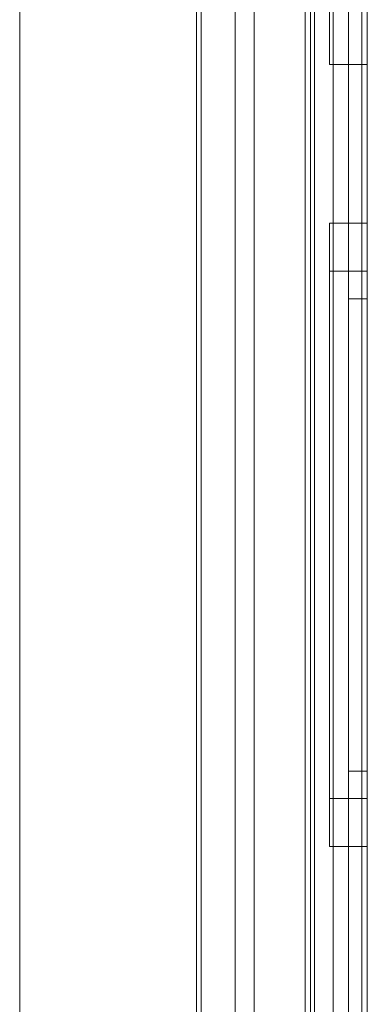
# Model space of a CAD drawing. Extents: x -620 to 300, y 62 to 1112.
# Tile 88 of 226: x -155.639 to -155.455, y 269.35 to 269.871. Entities that reach past the tile are written whole.
import ezdxf

# ---------------------------------------------------------------- set-up
doc = ezdxf.new("R2010")
doc.units = 0
doc.layers.get('0').update_dxf_attribs({"lineweight": 13})
doc.layers.add('60- 61 allgemeine Ausstattung- 4 Terrassen', color=9, linetype='Continuous', lineweight=9, true_color=0x808080)

# ---------------------------------------------------------------- blocks, each defined once
blk = doc.blocks.new('Referenz-A06CPVSGL0')
at = {"layer": '60- 61 allgemeine Ausstattung- 4 Terrassen', "color": 0}
blk.add_line((-155.63881, 214.05342), (-155.63881, 372.51342), dxfattribs=at)
blk = doc.blocks.new('Blockreferenz-A06CPVWWL0')
at = {"color": 251, "linetype": 'ByBlock', "lineweight": -2, "ltscale": 0.13, "true_color": 0x636363}
for p, q in [((-155.48762, 270.6621), (-155.48762, 267.3621)), ((-155.45474, 267.3621), (-155.45474, 270.6621)), ((-155.45763, 270.64178), (-155.45763, 267.3841)), ((-155.54527, 270.48957), (-155.54527, 267.53464)), ((-155.54274, 270.4921), (-155.54274, 267.5321)), ((-155.52474, 270.4861), (-155.52474, 267.5381)), ((-155.52474, 267.5381), (-155.52474, 270.4861)), ((-155.47274, 267.5381), (-155.47274, 270.4861)), ((-155.47274, 270.4861), (-155.47274, 267.5381))]:
    blk.add_line(p, q, dxfattribs=at)
blk = doc.blocks.new('Blockreferenz-A06CPVX4L0')
at = {"color": 9, "linetype": 'ByBlock', "lineweight": -2, "ltscale": 0.13, "true_color": 0xc1c9c4}
for p, q in [((-155.48474, 270.6621), (-155.48474, 269.3121)), ((-155.48274, 270.6621), (-155.48274, 267.3621)), ((-155.45474, 267.3621), (-155.45474, 270.6621)), ((-155.45474, 267.3621), (-155.45474, 270.6621)), ((-155.46474, 270.5521), (-155.46474, 269.0121)), ((-155.46474, 270.5521), (-155.46474, 269.0121)), ((-155.45474, 269.0121), (-155.45474, 270.5521)), ((-155.45474, 270.5521), (-155.45474, 269.0121)), ((-155.46474, 270.5421), (-155.46474, 267.4821)), ((-155.46474, 267.4821), (-155.46474, 270.5421)), ((-155.45474, 267.4821), (-155.45474, 270.5421)), ((-155.45474, 270.5421), (-155.45474, 267.4821)), ((-155.51474, 270.4861), (-155.51474, 267.5381)), ((-155.48274, 267.5381), (-155.48274, 270.4861)), ((-155.54274, 270.3321), (-155.54274, 269.2771)), ((-155.51474, 269.2771), (-155.51474, 270.3321)), ((-155.54274, 269.2771), (-155.54274, 270.31043)), ((-155.47474, 269.89543), (-155.47474, 269.86921)), ((-155.47474, 269.89543), (-155.47474, 269.86921)), ((-155.45474, 269.86921), (-155.45474, 269.89543)), ((-155.45474, 269.89543), (-155.45474, 269.86921)), ((-155.47474, 269.86921), (-155.47474, 269.85273)), ((-155.47474, 269.86921), (-155.47474, 269.85273)), ((-155.45474, 269.85273), (-155.45474, 269.86921)), ((-155.45474, 269.86921), (-155.45474, 269.85273)), ((-155.47474, 269.85273), (-155.47474, 269.8471)), ((-155.47474, 269.85273), (-155.47474, 269.8471)), ((-155.45474, 269.8471), (-155.45474, 269.85273)), ((-155.45474, 269.85273), (-155.45474, 269.8471)), ((-155.47474, 269.8471), (-155.45474, 269.8471)), ((-155.45474, 269.7631), (-155.47474, 269.7631)), ((-155.47474, 269.7631), (-155.47474, 269.75748)), ((-155.47474, 269.7631), (-155.47474, 269.75748)), ((-155.45474, 269.75748), (-155.45474, 269.7631)), ((-155.45474, 269.7631), (-155.45474, 269.75748)), ((-155.47474, 269.75748), (-155.47474, 269.741)), ((-155.47474, 269.75748), (-155.47474, 269.741)), ((-155.45474, 269.741), (-155.45474, 269.75748)), ((-155.45474, 269.75748), (-155.45474, 269.741)), ((-155.47474, 269.741), (-155.47474, 269.71478)), ((-155.47474, 269.741), (-155.47474, 269.71478)), ((-155.45474, 269.71478), (-155.45474, 269.741)), ((-155.45474, 269.741), (-155.45474, 269.71478)), ((-155.45474, 269.7377), (-155.47474, 269.7377)), ((-155.47474, 269.7377), (-155.47474, 269.73295)), ((-155.47474, 269.7377), (-155.47474, 269.73295)), ((-155.47474, 269.73295), (-155.47474, 269.719)), ((-155.47474, 269.73295), (-155.47474, 269.719)), ((-155.45474, 269.73502), (-155.45474, 269.7377)), ((-155.45474, 269.7377), (-155.45474, 269.73502)), ((-155.45474, 269.72708), (-155.45474, 269.73502)), ((-155.45474, 269.73502), (-155.45474, 269.72708)), ((-155.45474, 269.7231), (-155.46474, 269.7231)), ((-155.46474, 269.7231), (-155.46474, 269.7207)), ((-155.46474, 269.7231), (-155.46474, 269.7207)), ((-155.45474, 269.71418), (-155.45474, 269.72708)), ((-155.45474, 269.72708), (-155.45474, 269.71418)), ((-155.45474, 269.7207), (-155.45474, 269.7231)), ((-155.45474, 269.7231), (-155.45474, 269.7207)), ((-155.47474, 269.719), (-155.47474, 269.69682)), ((-155.47474, 269.719), (-155.47474, 269.69682)), ((-155.46474, 269.7207), (-155.46474, 269.71359)), ((-155.46474, 269.7207), (-155.46474, 269.71359)), ((-155.45474, 269.71359), (-155.45474, 269.7207)), ((-155.45474, 269.7207), (-155.45474, 269.71359)), ((-155.47474, 269.71478), (-155.47474, 269.6806)), ((-155.47474, 269.71478), (-155.47474, 269.6806)), ((-155.46474, 269.71359), (-155.46474, 269.70204)), ((-155.46474, 269.71359), (-155.46474, 269.70204)), ((-155.45474, 269.6806), (-155.45474, 269.71478)), ((-155.45474, 269.71478), (-155.45474, 269.6806)), ((-155.45474, 269.69682), (-155.45474, 269.71418)), ((-155.45474, 269.71418), (-155.45474, 269.69682)), ((-155.45474, 269.70204), (-155.45474, 269.71359)), ((-155.45474, 269.71359), (-155.45474, 269.70204)), ((-155.46474, 269.70204), (-155.46474, 269.68649)), ((-155.46474, 269.70204), (-155.46474, 269.68649)), ((-155.45474, 269.68649), (-155.45474, 269.70204)), ((-155.45474, 269.70204), (-155.45474, 269.68649)), ((-155.47474, 269.69682), (-155.47474, 269.6679)), ((-155.47474, 269.69682), (-155.47474, 269.6679)), ((-155.45474, 269.67566), (-155.45474, 269.69682)), ((-155.45474, 269.69682), (-155.45474, 269.67566)), ((-155.46474, 269.68649), (-155.46474, 269.66755)), ((-155.46474, 269.68649), (-155.46474, 269.66755)), ((-155.45474, 269.66755), (-155.45474, 269.68649)), ((-155.45474, 269.68649), (-155.45474, 269.66755)), ((-155.47474, 269.6806), (-155.47474, 269.64081)), ((-155.47474, 269.6806), (-155.47474, 269.64081)), ((-155.45474, 269.64081), (-155.45474, 269.6806)), ((-155.45474, 269.6806), (-155.45474, 269.64081)), ((-155.45474, 269.65153), (-155.45474, 269.67566)), ((-155.45474, 269.67566), (-155.45474, 269.65153)), ((-155.47474, 269.6679), (-155.47474, 269.63424)), ((-155.47474, 269.6679), (-155.47474, 269.63424)), ((-155.46474, 269.66755), (-155.46474, 269.64594)), ((-155.46474, 269.66755), (-155.46474, 269.64594)), ((-155.45474, 269.64594), (-155.45474, 269.66755)), ((-155.45474, 269.66755), (-155.45474, 269.64594)), ((-155.45474, 269.62534), (-155.45474, 269.65153)), ((-155.45474, 269.65153), (-155.45474, 269.62534)), ((-155.46474, 269.64594), (-155.46474, 269.62249)), ((-155.46474, 269.64594), (-155.46474, 269.62249)), ((-155.45474, 269.62249), (-155.45474, 269.64594)), ((-155.45474, 269.64594), (-155.45474, 269.62249)), ((-155.47474, 269.64081), (-155.47474, 269.5981)), ((-155.47474, 269.64081), (-155.47474, 269.5981)), ((-155.45474, 269.5981), (-155.45474, 269.64081)), ((-155.45474, 269.64081), (-155.45474, 269.5981)), ((-155.47474, 269.63424), (-155.47474, 269.5981)), ((-155.47474, 269.63424), (-155.47474, 269.5981)), ((-155.45474, 269.5981), (-155.45474, 269.62534)), ((-155.45474, 269.62534), (-155.45474, 269.5981)), ((-155.46474, 269.62249), (-155.46474, 269.5981)), ((-155.46474, 269.62249), (-155.46474, 269.5981)), ((-155.45474, 269.5981), (-155.45474, 269.62249)), ((-155.45474, 269.62249), (-155.45474, 269.5981)), ((-155.47474, 269.5981), (-155.47474, 269.56197)), ((-155.47474, 269.5981), (-155.47474, 269.5554)), ((-155.47474, 269.5981), (-155.47474, 269.56197)), ((-155.47474, 269.5981), (-155.47474, 269.5554)), ((-155.46474, 269.5981), (-155.46474, 269.57372)), ((-155.46474, 269.5981), (-155.46474, 269.57372)), ((-155.45474, 269.57087), (-155.45474, 269.5981)), ((-155.45474, 269.5554), (-155.45474, 269.5981)), ((-155.45474, 269.57372), (-155.45474, 269.5981)), ((-155.45474, 269.5981), (-155.45474, 269.57087)), ((-155.45474, 269.5981), (-155.45474, 269.5554)), ((-155.45474, 269.5981), (-155.45474, 269.57372)), ((-155.46474, 269.57372), (-155.46474, 269.55027)), ((-155.46474, 269.57372), (-155.46474, 269.55027)), ((-155.45474, 269.55027), (-155.45474, 269.57372)), ((-155.45474, 269.57372), (-155.45474, 269.55027)), ((-155.45474, 269.54468), (-155.45474, 269.57087)), ((-155.45474, 269.57087), (-155.45474, 269.54468)), ((-155.47474, 269.56197), (-155.47474, 269.5283)), ((-155.47474, 269.56197), (-155.47474, 269.5283)), ((-155.47474, 269.5554), (-155.47474, 269.5156)), ((-155.47474, 269.5554), (-155.47474, 269.5156)), ((-155.45474, 269.5156), (-155.45474, 269.5554)), ((-155.45474, 269.5554), (-155.45474, 269.5156)), ((-155.46474, 269.55027), (-155.46474, 269.52866)), ((-155.46474, 269.55027), (-155.46474, 269.52866)), ((-155.45474, 269.52866), (-155.45474, 269.55027)), ((-155.45474, 269.55027), (-155.45474, 269.52866)), ((-155.45474, 269.52055), (-155.45474, 269.54468)), ((-155.45474, 269.54468), (-155.45474, 269.52055)), ((-155.47474, 269.5283), (-155.47474, 269.49939)), ((-155.47474, 269.5283), (-155.47474, 269.49939)), ((-155.46474, 269.52866), (-155.46474, 269.50972)), ((-155.46474, 269.52866), (-155.46474, 269.50972)), ((-155.45474, 269.50972), (-155.45474, 269.52866)), ((-155.45474, 269.52866), (-155.45474, 269.50972)), ((-155.45474, 269.49939), (-155.45474, 269.52055)), ((-155.45474, 269.52055), (-155.45474, 269.49939)), ((-155.47474, 269.5156), (-155.47474, 269.48143)), ((-155.47474, 269.5156), (-155.47474, 269.48143)), ((-155.45474, 269.48143), (-155.45474, 269.5156)), ((-155.45474, 269.5156), (-155.45474, 269.48143)), ((-155.46474, 269.50972), (-155.46474, 269.49417)), ((-155.46474, 269.50972), (-155.46474, 269.49417)), ((-155.45474, 269.49417), (-155.45474, 269.50972)), ((-155.45474, 269.50972), (-155.45474, 269.49417)), ((-155.47474, 269.49939), (-155.47474, 269.47721)), ((-155.47474, 269.49939), (-155.47474, 269.47721)), ((-155.45474, 269.48203), (-155.45474, 269.49939)), ((-155.45474, 269.49939), (-155.45474, 269.48203)), ((-155.46474, 269.49417), (-155.46474, 269.48262)), ((-155.46474, 269.49417), (-155.46474, 269.48262)), ((-155.45474, 269.48262), (-155.45474, 269.49417)), ((-155.45474, 269.49417), (-155.45474, 269.48262)), ((-155.46474, 269.48262), (-155.46474, 269.47551)), ((-155.46474, 269.48262), (-155.46474, 269.47551)), ((-155.45474, 269.47551), (-155.45474, 269.48262)), ((-155.45474, 269.48262), (-155.45474, 269.47551)), ((-155.47474, 269.48143), (-155.47474, 269.45521)), ((-155.47474, 269.48143), (-155.47474, 269.45521)), ((-155.45474, 269.46913), (-155.45474, 269.48203)), ((-155.45474, 269.48203), (-155.45474, 269.46913)), ((-155.45474, 269.45521), (-155.45474, 269.48143)), ((-155.45474, 269.48143), (-155.45474, 269.45521)), ((-155.47474, 269.47721), (-155.47474, 269.46326)), ((-155.47474, 269.47721), (-155.47474, 269.46326)), ((-155.46474, 269.47551), (-155.46474, 269.4731)), ((-155.46474, 269.47551), (-155.46474, 269.4731)), ((-155.46474, 269.4731), (-155.45474, 269.4731)), ((-155.45474, 269.4731), (-155.45474, 269.47551)), ((-155.45474, 269.47551), (-155.45474, 269.4731)), ((-155.45474, 269.46119), (-155.45474, 269.46913)), ((-155.45474, 269.46913), (-155.45474, 269.46119)), ((-155.47474, 269.46326), (-155.47474, 269.4585)), ((-155.47474, 269.46326), (-155.47474, 269.4585)), ((-155.47474, 269.4585), (-155.45474, 269.4585)), ((-155.45474, 269.4585), (-155.45474, 269.46119)), ((-155.45474, 269.46119), (-155.45474, 269.4585)), ((-155.47474, 269.45521), (-155.47474, 269.43873)), ((-155.47474, 269.45521), (-155.47474, 269.43873)), ((-155.45474, 269.43873), (-155.45474, 269.45521)), ((-155.45474, 269.45521), (-155.45474, 269.43873)), ((-155.47474, 269.43873), (-155.47474, 269.4331)), ((-155.47474, 269.43873), (-155.47474, 269.4331)), ((-155.45474, 269.4331), (-155.45474, 269.43873)), ((-155.45474, 269.43873), (-155.45474, 269.4331)), ((-155.47474, 269.4331), (-155.45474, 269.4331))]:
    blk.add_line(p, q, dxfattribs=at)

msp = doc.modelspace()

# ---------------------------------------------------------------- block references
at = {"color": 8, "lineweight": 13, "ltscale": 0.13, "true_color": 0x808080}
msp.add_blockref('Referenz-A06CPVSGL0', (0, 0), dxfattribs=at)
at = {"ltscale": 0.13}
for name in ['Blockreferenz-A06CPVWWL0', 'Blockreferenz-A06CPVX4L0']:
    msp.add_blockref(name, (0, 0), dxfattribs=at)

doc.saveas('drawing.dxf')
